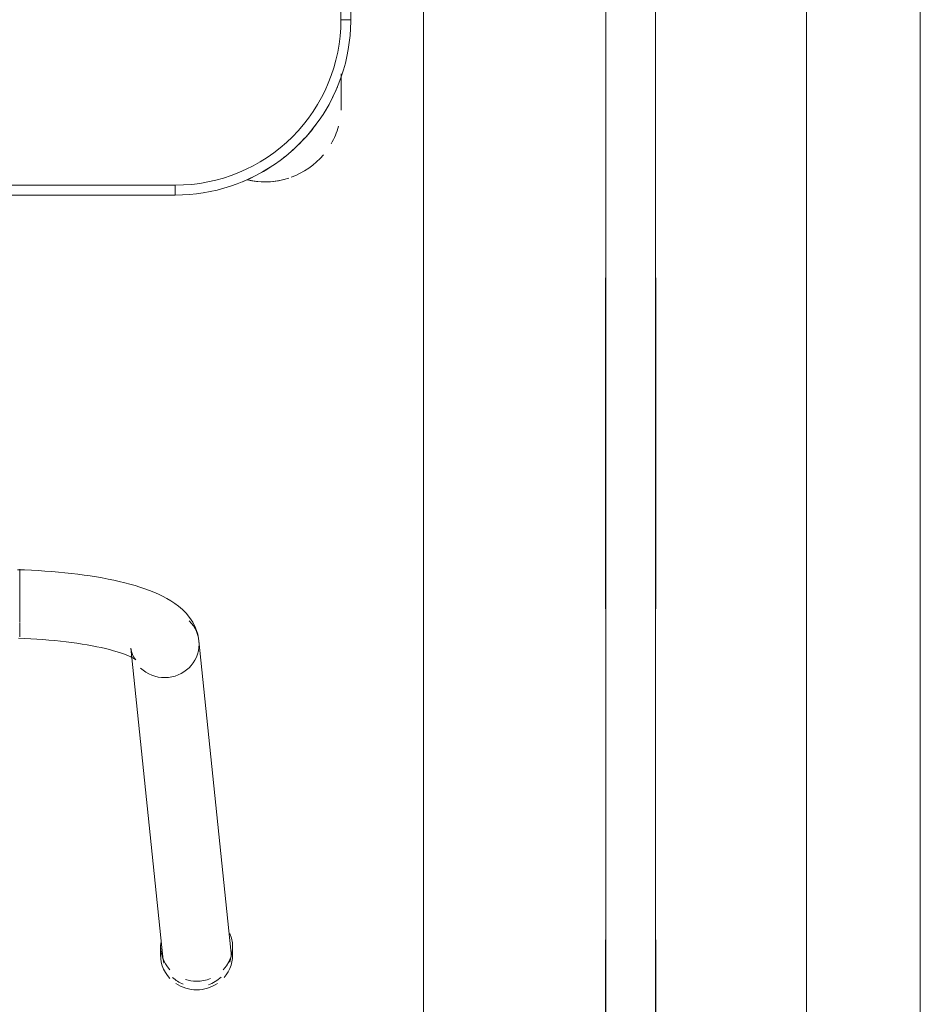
# Model space of a CAD drawing. Header units: metres. Extents: x 2.9 to 42.3, y -72.9 to -49.3.
# Tile 47 of 256: x 9.519 to 9.791, y -65.37 to -65.072. Entities that reach past the tile are written whole.
import ezdxf

# ---------------------------------------------------------------- set-up
doc = ezdxf.new("R2010")
doc.units = ezdxf.units.M
doc.linetypes.add('Traço', pattern=[0.006, 0.003, -0.003])
doc.linetypes.add('Traço_2_', pattern=[0.006, 0.003, -0.003])
doc.layers.add('A-GLAZ', color=7, linetype='Continuous', lineweight=18)
doc.layers.add('I-FURN', color=7, linetype='Continuous', lineweight=18)
doc.layers.add('A-GLAZ-HDLN', color=7, linetype='Traço', lineweight=25, true_color=0x00007f)
doc.layers.add('M-HVAC-DUCT-IDEN', color=1, linetype='Continuous', lineweight=9, true_color=0xff0000)

# ---------------------------------------------------------------- blocks, each defined once
blk = doc.blocks.new('ConjuntoParaAlunoTamanho6 - CJA06_ConjuntoParaAlunoTamanho6-V15-2PAV')
at = {"layer": 'I-FURN', "color": 253, "true_color": 0xaaaaaa}
for p, q in [((-0.2643023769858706, 0.2945585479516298), (-0.2643023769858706, 0.2919703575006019)), ((-0.2335379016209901, 0.2018170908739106), (-0.2432124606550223, 0.2952560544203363)), ((-0.242540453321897, 0.2919703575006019), (-0.242540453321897, 0.2945585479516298)), ((-0.2638023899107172, 0.2931241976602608), (-0.2541278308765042, 0.1996852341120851)), ((-0.199999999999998, 0.1984449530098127), (-0.199999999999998, 0.1941086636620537)), ((-0.199999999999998, 0.1939272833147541), (-0.1999999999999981, 0.1857513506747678)), ((-0.1999999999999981, 0.1857279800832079), (-0.1999999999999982, 0.179219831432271)), ((-0.1999999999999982, 0.179158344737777), (-0.1999999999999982, 0.1779367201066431)), ((0.2470000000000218, 0.06496651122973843), (-0.2469999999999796, 0.06496651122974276)), ((-0.2469999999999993, 0.06496651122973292), (-0.2469999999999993, 0.06196651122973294)), ((0.2470000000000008, 0.06496651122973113), (-0.2469999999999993, 0.06496651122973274)), ((-0.297125, 0.0287827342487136), (-0.297125, 0.0379715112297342)), ((-0.2971250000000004, 0.03797151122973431), (-0.2971250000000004, 0.02827850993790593)), ((-0.2999999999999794, 0.01196651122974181), (-0.2999999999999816, -0.332033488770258)), ((-0.2999999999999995, 0.01196651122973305), (-0.2969999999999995, 0.01196651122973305)), ((-0.2999999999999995, 0.01196651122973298), (-0.3000000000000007, -0.3320334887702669))]:
    blk.add_line(p, q, dxfattribs=at)
at = {"layer": 'I-FURN', "color": 253, "true_color": 0xaaaaaa, "flags": 128}
for points in [[(-0.2335379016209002, 0.2018170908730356), (-0.2337286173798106, 0.2028696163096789), (-0.234030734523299, 0.2037613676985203), (-0.2343720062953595, 0.2044473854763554), (-0.2346851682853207, 0.2049236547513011), (-0.2349211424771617, 0.205211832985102), (-0.2350504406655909, 0.2053439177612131), (-0.235070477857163, 0.205361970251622)], [(-0.235070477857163, 0.205361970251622), (-0.2350077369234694, 0.205313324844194), (-0.2348200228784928, 0.2051835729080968), (-0.2345106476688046, 0.2049931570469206), (-0.2340848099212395, 0.2047580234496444), (-0.2335484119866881, 0.2044905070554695), (-0.2329074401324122, 0.2042001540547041), (-0.2321676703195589, 0.2038943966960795), (-0.2313345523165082, 0.2035790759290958), (-0.2304131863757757, 0.2032588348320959), (-0.2294083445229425, 0.20293741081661), (-0.2283245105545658, 0.2026178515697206), (-0.2271659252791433, 0.2023026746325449), (-0.2259366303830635, 0.2019939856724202), (-0.2246405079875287, 0.201693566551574), (-0.2232813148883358, 0.2014029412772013), (-0.2218627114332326, 0.2011234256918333), (-0.2203882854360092, 0.2008561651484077), (-0.2188615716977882, 0.2006021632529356), (-0.2172860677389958, 0.200362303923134), (-0.2156652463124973, 0.2001373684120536), (-0.2140025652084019, 0.1999280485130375), (-0.2123014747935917, 0.1997349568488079), (-0.2105654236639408, 0.1995586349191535), (-0.2087978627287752, 0.1993995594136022), (-0.2070022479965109, 0.1992581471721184), (-0.2051820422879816, 0.1991347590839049), (-0.2033407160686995, 0.1990297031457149), (-0.2014817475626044, 0.1989432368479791), (-0.1996086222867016, 0.1988755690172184)], [(-0.2541278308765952, 0.1996852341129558), (-0.2537524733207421, 0.1976222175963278), (-0.2531060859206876, 0.1957226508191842), (-0.2522614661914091, 0.1940331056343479), (-0.2512866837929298, 0.192559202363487), (-0.2502318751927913, 0.1912808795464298), (-0.2491278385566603, 0.1901677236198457), (-0.2479903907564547, 0.1891887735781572), (-0.246825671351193, 0.1883170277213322), (-0.2456343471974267, 0.1875306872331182), (-0.2444143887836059, 0.186812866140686), (-0.2431627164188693, 0.1861507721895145), (-0.2418761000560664, 0.1855348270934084), (-0.2405516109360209, 0.1849579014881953), (-0.2391868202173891, 0.1844147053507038), (-0.2377798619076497, 0.1839013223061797), (-0.2363294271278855, 0.183414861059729), (-0.2348347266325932, 0.1829531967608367), (-0.2332954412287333, 0.182514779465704), (-0.2317116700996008, 0.1820984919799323), (-0.2300838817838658, 0.1817035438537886), (-0.2284128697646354, 0.1813293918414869), (-0.2266997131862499, 0.1809756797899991), (-0.2249457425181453, 0.1806421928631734), (-0.2231525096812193, 0.180328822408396), (-0.2213217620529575, 0.1800355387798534), (-0.2194554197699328, 0.1797623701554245), (-0.2175555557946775, 0.1795093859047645), (-0.2156243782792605, 0.1792766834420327), (-0.2136642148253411, 0.1790643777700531), (-0.211677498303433, 0.1788725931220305), (-0.2096667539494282, 0.1787014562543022), (-0.2076345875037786, 0.1785510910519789), (-0.2055836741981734, 0.1784216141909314), (-0.2035167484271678, 0.1783131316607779), (-0.2014365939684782, 0.1782257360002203), (-0.1993460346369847, 0.1781595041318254)], [(-0.2469999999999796, 0.06496651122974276), (-0.2491194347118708, 0.06492411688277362), (-0.2512354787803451, 0.06479700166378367), (-0.2533447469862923, 0.06458536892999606), (-0.2554438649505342, 0.06428955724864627), (-0.2575294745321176, 0.06391003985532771), (-0.2595982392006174, 0.0634474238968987), (-0.2616468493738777, 0.06290244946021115), (-0.2636720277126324, 0.06227598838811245), (-0.2656705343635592, 0.06156904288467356), (-0.2676391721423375, 0.06078274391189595), (-0.2695747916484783, 0.05991834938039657), (-0.2714742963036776, 0.05897724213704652), (-0.2733346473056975, 0.05796092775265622), (-0.2751528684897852, 0.05687103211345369), (-0.2769260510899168, 0.05570929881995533), (-0.2786513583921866, 0.05447758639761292), (-0.2803260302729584, 0.05317786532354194), (-0.2819473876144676, 0.05181221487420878), (-0.2835128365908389, 0.05038281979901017), (-0.2850198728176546, 0.04889196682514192), (-0.2864660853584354, 0.04734204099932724), (-0.2878491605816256, 0.04573552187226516), (-0.289166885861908, 0.04407497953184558), (-0.2904171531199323, 0.04236307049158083), (-0.2915979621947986, 0.04060253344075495), (-0.2927074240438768, 0.03879618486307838), (-0.2937437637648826, 0.03694691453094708), (-0.2947053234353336, 0.03505768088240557), (-0.2955905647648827, 0.03313150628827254), (-0.296398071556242, 0.03117147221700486), (-0.2971265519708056, 0.02918071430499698), (-0.2977748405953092, 0.02716241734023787), (-0.2983419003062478, 0.02511981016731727), (-0.2988268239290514, 0.02305616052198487), (-0.2992288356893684, 0.02097476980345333), (-0.2995472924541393, 0.01887896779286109), (-0.2997816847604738, 0.01677210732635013), (-0.2999316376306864, 0.01465755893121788), (-0.299996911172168, 0.01253870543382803), (-0.2999999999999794, 0.01196651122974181)], [(0.2469999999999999, 0.0619665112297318), (0.1234999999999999, 0.0619665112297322), (-1.453485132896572e-16, 0.06196651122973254), (-0.1235000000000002, 0.06196651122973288), (-0.2470000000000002, 0.06196651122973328)], [(-0.2469999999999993, 0.06196651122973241), (-0.1234999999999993, 0.0619665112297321), (7.44471151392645e-16, 0.06196651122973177), (0.1235000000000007, 0.06196651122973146), (0.2470000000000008, 0.06196651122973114)], [(-0.2971249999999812, 0.03797151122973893), (-0.2971249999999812, 0.03795791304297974), (-0.2971249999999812, 0.03791714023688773), (-0.2971249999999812, 0.03784925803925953), (-0.2971249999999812, 0.03775437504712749), (-0.2971249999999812, 0.03763264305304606), (-0.2971249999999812, 0.03748425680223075), (-0.2971249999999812, 0.03730945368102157), (-0.2971249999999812, 0.03710851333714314), (-0.2971249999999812, 0.0368817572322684), (-0.2971249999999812, 0.03662954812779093), (-0.2971249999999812, 0.03635228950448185), (-0.2971249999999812, 0.03605042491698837), (-0.2971249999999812, 0.03572443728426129), (-0.2971249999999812, 0.03537484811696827), (-0.2971249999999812, 0.03500221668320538), (-0.2971249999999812, 0.03460713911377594), (-0.2971249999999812, 0.03419024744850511), (-0.2971249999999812, 0.03375220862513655), (-0.2971249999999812, 0.0332937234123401), (-0.2971249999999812, 0.03281552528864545), (-0.2971249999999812, 0.03231837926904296), (-0.2971249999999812, 0.03180308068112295), (-0.2971249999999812, 0.03127045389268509), (-0.2971249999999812, 0.03072135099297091), (-0.2971249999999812, 0.03015665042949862), (-0.2971249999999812, 0.02957725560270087), (-0.2971249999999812, 0.02898409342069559)], [(-0.2970000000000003, 0.01196651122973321), (-0.2970000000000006, -0.0740334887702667), (-0.2970000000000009, -0.1600334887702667), (-0.297000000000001, -0.2460334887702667), (-0.2970000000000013, -0.3320334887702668)], [(-0.2970000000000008, -0.3320334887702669), (-0.2970000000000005, -0.2460334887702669), (-0.2970000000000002, -0.1600334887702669), (-0.2969999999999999, -0.07403348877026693), (-0.2969999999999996, 0.01196651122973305)]]:
    blk.add_lwpolyline(points, dxfattribs=at)
at = {"layer": 'I-FURN', "color": 253, "true_color": 0xaaaaaa}
for centre, radius, start, end in [((-0.2470000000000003, 0.01196651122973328), 0.05000000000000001, 89.99999999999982, 179.9999999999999), ((-0.2469999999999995, 0.01196651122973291), 0.05, 90.00000000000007, 180.0000000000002), ((-0.274125, 0.03797151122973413), 0.02300000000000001, 109.9274386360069, 140.023090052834), ((-0.274125, 0.03797151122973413), 0.02300000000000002, 76.78757610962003, 107.9999999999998), ((-0.274125, 0.03797151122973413), 0.02299999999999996, 76.40433790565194, 104.4669156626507), ((-0.2469999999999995, 0.01196651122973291), 0.05300000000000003, 112.4999999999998, 122.6999338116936), ((-0.2469999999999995, 0.01196651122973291), 0.05300000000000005, 127.1606960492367, 143.1496439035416), ((-0.274125, 0.03797151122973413), 0.02300000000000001, 149.9762060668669, 164.3449802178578), ((-0.274125, 0.03797151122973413), 0.02300000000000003, 176.5668970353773, 179.9999999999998), ((-0.2469999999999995, 0.01196651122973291), 0.05300000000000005, 147.3000658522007, 157.4999999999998)]:
    blk.add_arc(centre, radius, start, end, dxfattribs=at)
for centre, major_axis, ratio, start_param, end_param in [((-0.2535074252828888, 0.2941901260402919), (0.01029496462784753, 0.001065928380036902), 0.9671584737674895, 1.815725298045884, 2.256388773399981), ((-0.2534214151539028, 0.2945585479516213), (0.01088096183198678, 0), 0.9659258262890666, 1.570796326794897, 2.185057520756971), ((-0.2534214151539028, 0.2945585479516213), (0.01088096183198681, 0), 0.9659258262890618, 0.9594267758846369, 1.570796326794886), ((-0.2534214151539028, 0.2945585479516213), (0.0108809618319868, 0), 0.9659258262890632, 2.43882209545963, 3.243524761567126), ((-0.2534214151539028, 0.2919703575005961), (0.01088096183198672, 0), 0.9659258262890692, 1.570796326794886, 1.96523718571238), ((-0.2534214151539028, 0.2919703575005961), (0.01088096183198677, 0), 0.9659258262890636, 1.257623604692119, 1.559899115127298), ((-0.2535074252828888, 0.2941901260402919), (0.01029496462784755, 0.001065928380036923), 0.9671584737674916, 0.6855924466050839, 1.060104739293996), ((-0.2534214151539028, 0.2945585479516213), (0.01088096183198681, 0), 0.9659258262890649, 6.170166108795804, 7.020456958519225), ((-0.2534214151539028, 0.2919703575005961), (0.01088096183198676, 0), 0.965925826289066, 2.40426787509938, 3.526261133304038), ((-0.2534214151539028, 0.2919703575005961), (0.01088096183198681, 0), 0.9659258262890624, 6.182855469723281, 7.015453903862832), ((-0.2535074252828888, 0.2941901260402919), (0.01029496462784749, 0.001065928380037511), 0.9671584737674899, 2.78021076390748, 3.141592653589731), ((-0.2535074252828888, 0.2941901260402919), (0.01029496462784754, 0.001065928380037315), 0.9671584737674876, 6.183379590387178, 6.464027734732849), ((-0.2438328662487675, 0.2007511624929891), (0.01029496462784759, 0.001065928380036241), 0.9671584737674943, 1.4709906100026, 3.041786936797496), ((-0.2438328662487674, 0.2007511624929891), (0.01029496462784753, 0.001065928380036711), 0.9671584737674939, 0.6855924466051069, 1.470990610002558), ((-0.2438328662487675, 0.200751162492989), (0.01029496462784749, 0.001065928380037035), 0.9671584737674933, 3.041786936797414, 3.827185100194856)]:
    blk.add_ellipse(centre, major_axis=major_axis, ratio=ratio, start_param=start_param, end_param=end_param, dxfattribs=at)
blk = doc.blocks.new('JANELA1 - Paineis _2x1_ 2 x 1_00-8467672-2PAV')
at = {"layer": 'A-GLAZ', "color": 253, "true_color": 0xaaaaaa}
for p, q in [((-0.9700000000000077, 0.07500000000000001), (0.9699999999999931, 0.07500000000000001)), ((0.9499999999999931, -0.005000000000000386), (0.009999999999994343, -0.005000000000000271)), ((0.009999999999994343, -0.02000000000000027), (0.9499999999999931, -0.02000000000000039)), ((0.969999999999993, -0.07500000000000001), (-0.9700000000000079, -0.07500000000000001))]:
    blk.add_line(p, q, dxfattribs=at)
at = {"layer": 'A-GLAZ-HDLN', "color": 9, "linetype": 'Traço_2_', "true_color": 0xaaaad4}
for p, q in [((-0.9500000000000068, -0.00500000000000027), (0.9499999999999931, -0.00500000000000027)), ((0.9499999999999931, -0.02000000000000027), (-0.9500000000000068, -0.02000000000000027))]:
    blk.add_line(p, q, dxfattribs=at)
blk = doc.blocks.new('4 GRE - ESCOLA DE CINEMA E AUDIOVISUAL CINE REX R07_rvt-1-2PAV')
at = {"layer": 'A-GLAZ', "color": 253, "lineweight": 18, "true_color": 0xaaaaaa, "rotation": 269.9999999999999}
blk.add_blockref('JANELA1 - Paineis _2x1_ 2 x 1_00-8467672-2PAV', (9.715656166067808, -64.50042525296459), dxfattribs=at)
at = {"layer": 'I-FURN', "color": 253, "lineweight": 18, "true_color": 0xaaaaaa, "rotation": 180}
blk.add_blockref('ConjuntoParaAlunoTamanho6 - CJA06_ConjuntoParaAlunoTamanho6-V15-2PAV', (9.318673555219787, -65.06044595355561), dxfattribs=at)

msp = doc.modelspace()

# ---------------------------------------------------------------- linework, layer by layer
at = {"layer": 'M-HVAC-DUCT-IDEN'}
msp.add_line((9.756256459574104, -65.40417541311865), (9.756256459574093, -64.84363107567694), dxfattribs=at)

# ---------------------------------------------------------------- block references
at = {"lineweight": 5}
msp.add_blockref('4 GRE - ESCOLA DE CINEMA E AUDIOVISUAL CINE REX R07_rvt-1-2PAV', (0, 0), dxfattribs=at)

doc.saveas('drawing.dxf')
